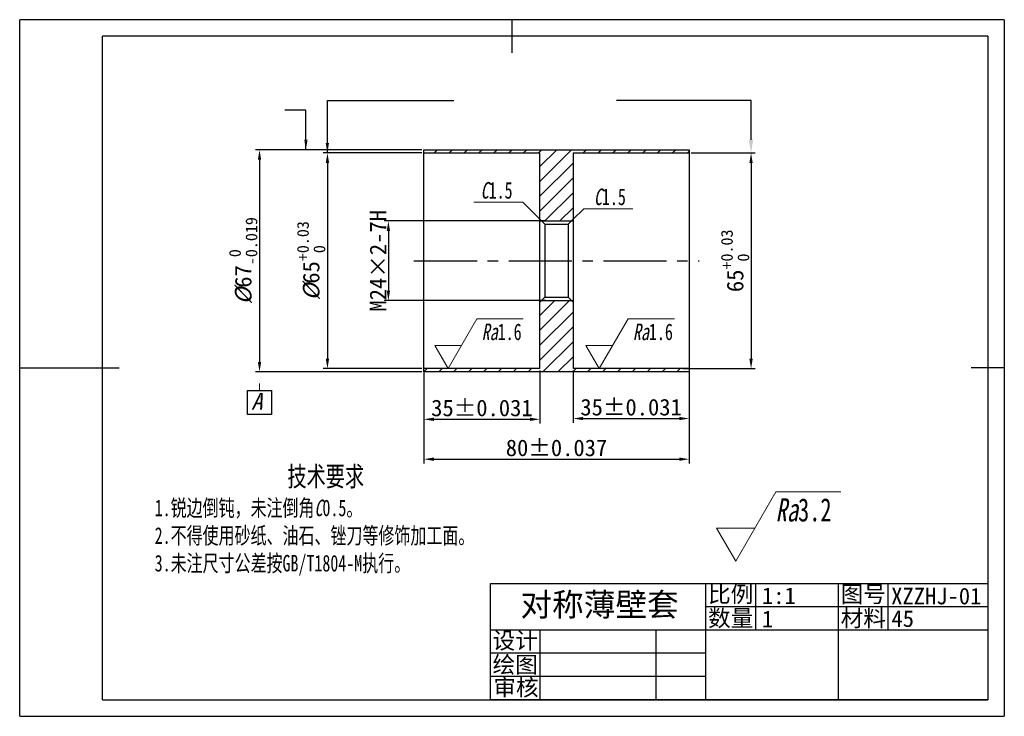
# Model space of a CAD drawing. Header units: millimetres. Extents: x -20 to 277, y -8 to 202.
import ezdxf
from ezdxf import colors
from ezdxf.entities.mleader import LeaderData, LeaderLine
from ezdxf.math import Vec2, Vec3

# ---------------------------------------------------------------- set-up
doc = ezdxf.new("R2010")
doc.units = ezdxf.units.MM
doc.linetypes.add('CENTER2', pattern=[28.575, 19.05, -3.175, 3.175, -3.175])
doc.layers.add('1轮廓实线层', color=7, linetype='Continuous', lineweight=30)
for name, color, linetype in [('2细线层', 7, 'Continuous'), ('3中心线层', 7, 'CENTER2'), ('5剖面线层', 7, 'Continuous'), ('6文字层', 7, 'Continuous'), ('7标注层', 7, 'Continuous'), ('8符号标注层', 7, 'Continuous'), ('ST尺寸', 7, 'Continuous')]:
    doc.layers.add(name, color=color, linetype=linetype)
doc.layers.add('图框', color=7, linetype='Continuous', lineweight=30, plot=False)
doc.layers.add('实体层', color=7, linetype='Continuous', lineweight=30, plot=False)
doc.layers.add('细实线层', color=7, linetype='Continuous', plot=False)
doc.styles.add('HZ', font='gbeitc.shx', dxfattribs={"height": 5})
doc.styles.add('PC_TEXTSTYLE', font='simfang.ttf', dxfattribs={"width": 0.707})
doc.styles.add('PC_TEXTSTYLE5', font='simfang.ttf', dxfattribs={"width": 0.707})
doc.styles.get("Standard").update_dxf_attribs({"font": 'simfang.ttf'})
doc.styles.add('样式 1', font='仿宋_GB2312.ttf', dxfattribs={"height": 3.5})
doc.styles.add('样式 2', font='仿宋_GB2312.ttf', dxfattribs={"height": 7})
doc.dimstyles.new('ISO-25', dxfattribs={"dimtxt": 5, "dimasz": 3, "dimexe": 1.25, "dimexo": 0.625, "dimtad": 1, "dimtxsty": 'Standard', "dimcen": 2.5, "dimadec": 0, "dimazin": 0, "dimtfac": 1, "dimtmove": 0, "dimatfit": 3, "dimfxl": 1, "dimarcsym": 0})

# ---------------------------------------------------------------- blocks, each defined once
blk = doc.blocks.new('*D3')
at = {"layer": '7标注层', "color": 0, "lineweight": -2, "transparency": 16777216}
for p, q in [((101.75, 162.99), (51.55, 162.99)), ((52.8, 159.99), (52.8, 98.99)), ((101.75, 95.99), (51.55, 95.99))]:
    blk.add_line(p, q, dxfattribs=at)
at = {"layer": '7标注层', "color": 0, "transparency": 16777216}
for points in [[(52.3, 159.99), (53.3, 159.99), (52.8, 162.99)], [(52.3, 98.99), (53.3, 98.99), (52.8, 95.99)]]:
    blk.add_solid(points, dxfattribs=at)
at = {"layer": 'Defpoints', "color": 0, "transparency": 16777216}
for p in [(102.38, 162.99), (52.8, 95.99), (102.38, 95.99)]:
    blk.add_point(p, dxfattribs=at)
at = {"layer": '7标注层', "color": 0, "transparency": 16777216, "insert": (47.87, 129.49), "char_height": 5, "attachment_point": 5, "rotation": 90}
blk.add_mtext('{\\A1;{\\ffangsong|b0|i1|c134|p49;%%c}{67}{}{\\H0.71x;\\C7;\\S 0^ -0.019;}}', dxfattribs=at)
blk = doc.blocks.new('*D5')
at = {"layer": '7标注层', "color": 0, "lineweight": -2, "transparency": 16777216}
for p, q in [((101.75, 161.99), (72.04, 161.99)), ((73.29, 158.99), (73.29, 99.99)), ((101.75, 96.99), (72.04, 96.99))]:
    blk.add_line(p, q, dxfattribs=at)
at = {"layer": '7标注层', "color": 0, "transparency": 16777216}
for points in [[(72.79, 158.99), (73.79, 158.99), (73.29, 161.99)], [(72.79, 99.99), (73.79, 99.99), (73.29, 96.99)]]:
    blk.add_solid(points, dxfattribs=at)
at = {"layer": 'Defpoints', "color": 0, "transparency": 16777216}
for p in [(102.38, 161.99), (73.29, 96.99), (102.38, 96.99)]:
    blk.add_point(p, dxfattribs=at)
at = {"layer": '7标注层', "color": 0, "transparency": 16777216, "insert": (68.37, 129.49), "char_height": 5, "attachment_point": 5, "rotation": 90}
blk.add_mtext('{\\A1;{\\ffangsong|b0|i1|c134|p49;%%c}{65}{}{\\H0.71x;\\C7;\\S+0.03^  0;}}', dxfattribs=at)
blk = doc.blocks.new('*D6')
at = {"layer": '7标注层', "color": 0, "lineweight": -2, "transparency": 16777216}
for p, q in [((183, 161.99), (202.31, 161.99)), ((201.06, 158.99), (201.06, 99.99)), ((180.5, 96.99), (202.31, 96.99))]:
    blk.add_line(p, q, dxfattribs=at)
at = {"layer": '7标注层', "color": 0, "transparency": 16777216}
for points in [[(200.56, 158.99), (201.56, 158.99), (201.06, 161.99)], [(200.56, 99.99), (201.56, 99.99), (201.06, 96.99)]]:
    blk.add_solid(points, dxfattribs=at)
at = {"layer": 'Defpoints', "color": 0, "transparency": 16777216}
for p in [(182.38, 161.99), (179.88, 96.99), (201.06, 96.99)]:
    blk.add_point(p, dxfattribs=at)
at = {"layer": '7标注层', "color": 0, "transparency": 16777216, "insert": (196.25, 129.49), "char_height": 5, "attachment_point": 5, "rotation": 90}
blk.add_mtext('{\\A1;65{}{\\H0.71x;\\C7;\\S+0.03^  0;}}', dxfattribs=at)
blk = doc.blocks.new('*D7')
at = {"layer": '7标注层', "color": 0, "lineweight": -2, "transparency": 16777216}
for p, q in [((102.38, 95.37), (102.38, 80.46)), ((137.38, 96.37), (137.38, 80.46)), ((105.38, 81.71), (134.38, 81.71))]:
    blk.add_line(p, q, dxfattribs=at)
at = {"layer": '7标注层', "color": 0, "transparency": 16777216}
for points in [[(105.38, 82.21), (105.38, 81.21), (102.38, 81.71)], [(134.38, 82.21), (134.38, 81.21), (137.38, 81.71)]]:
    blk.add_solid(points, dxfattribs=at)
at = {"layer": 'Defpoints', "color": 0, "transparency": 16777216}
for p in [(102.38, 95.99), (137.38, 96.99), (137.38, 81.71)]:
    blk.add_point(p, dxfattribs=at)
at = {"layer": '7标注层', "color": 0, "transparency": 16777216, "insert": (119.88, 85.1), "char_height": 5, "attachment_point": 5}
blk.add_mtext('{\\A1;35{}{\\C7;%%p0.031}}', dxfattribs=at)
blk = doc.blocks.new('*D8')
at = {"layer": '7标注层', "color": 0, "lineweight": -2, "transparency": 16777216}
for p, q in [((147.38, 96.37), (147.38, 80.69)), ((182.38, 96.37), (182.38, 80.69)), ((150.38, 81.94), (179.38, 81.94))]:
    blk.add_line(p, q, dxfattribs=at)
at = {"layer": '7标注层', "color": 0, "transparency": 16777216}
for points in [[(150.38, 82.44), (150.38, 81.44), (147.38, 81.94)], [(179.38, 82.44), (179.38, 81.44), (182.38, 81.94)]]:
    blk.add_solid(points, dxfattribs=at)
at = {"layer": 'Defpoints', "color": 0, "transparency": 16777216}
for p in [(147.38, 96.99), (182.38, 96.99), (182.38, 81.94)]:
    blk.add_point(p, dxfattribs=at)
at = {"layer": '7标注层', "color": 0, "transparency": 16777216, "insert": (164.88, 85.33), "char_height": 5, "attachment_point": 5}
blk.add_mtext('{\\A1;35{}{\\C7;%%p0.031}}', dxfattribs=at)
blk = doc.blocks.new('*D9')
at = {"layer": '7标注层', "color": 0, "lineweight": -2, "transparency": 16777216}
for p, q in [((102.38, 96.37), (102.38, 68.43)), ((182.38, 96.37), (182.38, 68.43)), ((105.38, 69.68), (179.38, 69.68))]:
    blk.add_line(p, q, dxfattribs=at)
at = {"layer": '7标注层', "color": 0, "transparency": 16777216}
for points in [[(105.38, 70.18), (105.38, 69.18), (102.38, 69.68)], [(179.38, 70.18), (179.38, 69.18), (182.38, 69.68)]]:
    blk.add_solid(points, dxfattribs=at)
at = {"layer": 'Defpoints', "color": 0, "transparency": 16777216}
for p in [(102.38, 96.99), (182.38, 96.99), (182.38, 69.68)]:
    blk.add_point(p, dxfattribs=at)
at = {"layer": '7标注层', "color": 0, "transparency": 16777216, "insert": (142.38, 73.07), "char_height": 5, "attachment_point": 5}
blk.add_mtext('80{}{\\C7;%%p0.037}}', dxfattribs=at)
blk = doc.blocks.new('*D10')
at = {"layer": '7标注层', "color": 0, "lineweight": -2, "transparency": 16777216}
for p, q in [((139.17, 141.49), (90.42, 141.49)), ((91.67, 138.49), (91.67, 120.49)), ((139.17, 117.49), (90.42, 117.49))]:
    blk.add_line(p, q, dxfattribs=at)
at = {"layer": '7标注层', "color": 0, "transparency": 16777216}
for points in [[(91.17, 138.49), (92.17, 138.49), (91.67, 141.49)], [(91.17, 120.49), (92.17, 120.49), (91.67, 117.49)]]:
    blk.add_solid(points, dxfattribs=at)
at = {"layer": 'Defpoints', "color": 0, "transparency": 16777216}
for p in [(139.8, 141.49), (91.67, 117.49), (139.8, 117.49)]:
    blk.add_point(p, dxfattribs=at)
at = {"layer": '7标注层', "color": 0, "transparency": 16777216, "insert": (88.52, 129.49), "char_height": 5, "attachment_point": 5, "rotation": 90}
blk.add_mtext('M24×2-7H', dxfattribs=at)

msp = doc.modelspace()

# ---------------------------------------------------------------- hatches: boundary and pattern name
at = {"layer": '5剖面线层'}
h = msp.add_hatch(dxfattribs=at)
h.set_pattern_fill('ANSI31', color=256)
h.set_pattern_definition([(45, (102.379, 95.9932), (-2.24506, 2.24506), [])])
h.paths.add_polyline_path([(102.379, 95.993), (102.379, 96.993), (137.379, 96.993), (137.379, 116.993), (137.879, 117.493), (146.879, 117.493), (147.379, 116.993), (147.379, 96.993), (182.379, 96.993), (182.379, 95.993)])
h.paths.add_polyline_path([(102.379, 161.993), (102.379, 162.993), (182.379, 162.993), (182.379, 161.993), (147.379, 161.993), (147.379, 141.993), (146.879, 141.493), (137.879, 141.493), (137.379, 141.993), (137.379, 161.993)])

# ---------------------------------------------------------------- linework, layer by layer
at = {"layer": '1轮廓实线层'}
for p, q in [((128.955, 202.174), (128.955, 192.174)), ((5.455, -2.826), (5.455, 197.174)), ((272.455, 197.174), (5.455, 197.174)), ((272.455, 197.174), (272.455, -2.826)), ((102.379, 162.993), (182.379, 162.993)), ((102.379, 95.993), (102.379, 162.993)), ((102.379, 161.993), (137.379, 161.993)), ((137.379, 96.993), (137.379, 161.993)), ((147.379, 161.993), (147.379, 96.993)), ((147.379, 161.993), (182.379, 161.993)), ((182.379, 162.993), (182.379, 95.993)), ((138.879, 140.493), (137.379, 141.993)), ((138.879, 140.493), (145.879, 140.493)), ((138.879, 140.493), (138.879, 118.493)), ((145.879, 140.493), (147.379, 141.993)), ((145.879, 140.493), (145.879, 118.493)), ((138.879, 118.493), (137.379, 116.993)), ((138.879, 118.493), (145.879, 118.493)), ((145.879, 118.493), (147.379, 116.993)), ((-19.545, 97.174), (10.455, 97.174)), ((137.379, 96.993), (102.379, 96.993)), ((182.379, 95.993), (102.379, 95.993)), ((182.379, 96.993), (147.379, 96.993)), ((277.455, 97.174), (267.455, 97.174)), ((5.455, -2.826), (272.455, -2.826))]:
    msp.add_line(p, q, dxfattribs=at)
at = {"layer": '2细线层'}
for p, q in [((-19.545, -7.826), (-19.545, 202.174)), ((277.455, 202.174), (-19.545, 202.174)), ((277.455, 202.174), (277.455, -7.826)), ((137.379, 141.493), (147.379, 141.493)), ((137.379, 117.493), (147.379, 117.493)), ((-19.545, -7.826), (277.455, -7.826))]:
    msp.add_line(p, q, dxfattribs=at)
at = {"layer": '3中心线层'}
msp.add_line((99.379, 129.493), (185.379, 129.493), dxfattribs=at)
at = {"layer": '7标注层', "color": 7, "lineweight": 0}
for p, q in [((117.413, 147.159), (132.213, 147.159)), ((137.379, 141.993), (132.213, 147.159)), ((147.379, 141.993), (150.591, 145.205)), ((165.392, 145.205), (150.591, 145.205))]:
    msp.add_line(p, q, dxfattribs=at)
at = {"layer": '7标注层'}
msp.add_lwpolyline([(49.198, 90.363), (56.398, 90.363), (56.398, 83.163), (49.198, 83.163)], close=True, dxfattribs=at)
at = {"layer": '8符号标注层', "color": 7, "lineweight": 0}
for p, q in [((109.674, 96.993), (118.335, 111.993)), ((118.335, 111.993), (132.338, 111.993)), ((155.297, 96.993), (163.957, 111.993)), ((163.957, 111.993), (177.961, 111.993)), ((105.633, 103.993), (109.674, 96.993)), ((105.633, 103.993), (113.716, 103.993)), ((151.256, 103.993), (155.297, 96.993)), ((151.256, 103.993), (159.338, 103.993)), ((52.798, 92.493), (52.798, 90.363)), ((196.457, 38.891), (208.582, 59.891)), ((208.582, 59.891), (228.187, 59.891)), ((190.684, 48.891), (196.457, 38.891)), ((190.684, 48.891), (202.231, 48.891))]:
    msp.add_line(p, q, dxfattribs=at)
at = {"layer": '8符号标注层', "color": 7}
msp.add_solid([(50.778, 95.993), (52.798, 92.493), (54.819, 95.993), (50.778, 95.993)], dxfattribs=at)
at = {"layer": '实体层'}
for p, q in [((122.455, -2.826), (122.455, 32.174)), ((122.455, 32.174), (272.455, 32.174)), ((272.455, 32.174), (272.455, -2.826)), ((272.455, -2.826), (122.455, -2.826))]:
    msp.add_line(p, q, dxfattribs=at)
at = {"layer": '细实线层'}
for p, q in [((187.455, -2.826), (187.455, 32.174)), ((202.455, 18.174), (202.455, 32.174)), ((227.455, -2.826), (227.455, 32.174)), ((242.455, 18.174), (242.455, 32.174)), ((272.455, 25.174), (187.455, 25.174)), ((272.455, 18.174), (122.455, 18.174)), ((137.455, -2.826), (137.455, 18.174)), ((172.455, -2.826), (172.455, 18.174)), ((187.455, 11.174), (122.455, 11.174)), ((187.455, 4.174), (122.455, 4.174))]:
    msp.add_line(p, q, dxfattribs=at)

# ---------------------------------------------------------------- texts
at = {"layer": '6文字层', "insert": (21.172, 67.502), "char_height": 8, "attachment_point": 1, "style": 'PC_TEXTSTYLE5'}
msp.add_mtext_dynamic_manual_height_columns('\\pxqc;{\\H0.75x;技术要求\\P\\pq*;\\H0.83333x;1.锐边倒钝，未注倒角\\fFangSong|b0|i1|c134|p49;C\\fFangSong|b0|i0|c134|p49;0.5。\\P2.不得使用砂纸、油石、锉刀等修饰加工面。\\P3.未注尺寸公差按GB/T1804-M执行。}', width=103.21858, gutter_width=12.5, heights=[0], dxfattribs=at)
at = {"layer": '7标注层', "color": 7, "char_height": 5, "attachment_point": 8, "style": 'PC_TEXTSTYLE'}
for insert in [(124.313, 148.159), (158.491, 146.205)]:
    msp.add_mtext('{\\fFangSong|b0|i1|c134|p49;C}1.5', dxfattribs=dict(at, insert=insert))
at = {"layer": '8符号标注层', "color": 7, "style": 'PC_TEXTSTYLE'}
for s, insert, char_height, attachment_point in [('{\\fFangSong|b0|i1|c134|p49;Ra}1.6', (119.835, 105.493), 5, 7), ('{\\fFangSong|b0|i1|c134|p49;Ra}1.6', (165.457, 105.493), 5, 7), ('{\\fFangSong|b0|i1|c134|p49;\\W1;A}', (52.019, 87.157), 5, 5), ('{\\fFangSong|b0|i1|c134|p49;Ra}3.2', (208.511, 50.791), 7, 7)]:
    msp.add_mtext(s, dxfattribs=dict(at, insert=insert, char_height=char_height, attachment_point=attachment_point))
at = {"layer": 'ST尺寸', "char_height": 5, "attachment_point": 1, "style": 'HZ'}
for s, insert in [('{\\fFangSong_GB2312|b0|i0|c134|p49;1:1}', (204.352, 31.025)), ('{\\fFangSong_GB2312|b0|i0|c134|p49;XZZHJ-01}', (243.332, 30.927)), ('{\\fFangSong_GB2312|b0|i0|c134|p49;1}', (204.352, 24.025)), ('{\\fFangSong_GB2312|b0|i0|c134|p49;45}', (243.411, 24.118))]:
    msp.add_mtext_dynamic_manual_height_columns(s, width=25, gutter_width=25, heights=[0], dxfattribs=dict(at, insert=insert))
at = {"layer": '图框', "attachment_point": 5}
for s, insert, char_height, width, style in [('{\\fChangFangSong|b0|i0|c134|p49;对称薄壁套}', (155.372, 25.465), 7, 90, '样式 2'), ('比例', (194.923, 28.739), 5, 22.67104, '样式 1'), ('图号', (234.923, 28.739), 5, 22.67104, '样式 1'), ('数量', (194.915, 21.479), 5, 22.67104, '样式 1'), ('材料', (234.915, 21.479), 5, 22.67104, '样式 1'), ('设计', (129.923, 14.739), 5, 22.67104, '样式 1'), ('绘图', (129.915, 7.479), 5, 22.67104, '样式 1'), ('审核', (130.165, 0.612), 5, 22.67104, '样式 1')]:
    msp.add_mtext(s, dxfattribs=dict(at, insert=insert, char_height=char_height, width=width, style=style))

# ---------------------------------------------------------------- dimensions: what is measured, and where the dimension line sits
at = {"layer": '7标注层'}
for base, p1, p2, text, override, picture, middle in [((52.798, 95.993), (102.379, 162.993), (102.379, 95.993), '{\\A1;{\\ffangsong|b0|i1|c134|p49;%%c}{<>}{}{\\H0.71x;\\C7;\\S 0^ -0.019;}}', {"dimpost": '<>', "dimtm": 0.019, "dimtdec": 3, "dimtvp": 0.1}, '*D3', (52.798, 129.493)), ((73.291, 96.993), (102.379, 161.993), (102.379, 96.993), '{\\A1;{\\ffangsong|b0|i1|c134|p49;%%c}{<>}{}{\\H0.71x;\\C7;\\S+0.03^  0;}}', {"dimgap": 0.625, "dimtad": 1, "dimjust": 0, "dimdec": 2, "dimlfac": 1, "dimpost": '<>', "dimtxsty": 'Standard', "dimse1": 0, "dimse2": 0, "dimsd1": 0, "dimsd2": 0, "dimtol": 0, "dimlim": 0, "dimtp": 0.03, "dimtm": 0, "dimtdec": 2, "dimtofl": 1, "dimtvp": 0.1}, '*D5', (73.291, 129.493)), ((91.674, 117.493), (139.795, 141.493), (139.795, 117.493), 'M<>×2-7H', {"dimtxsty": 'Standard'}, '*D10', (91.674, 129.493))]:
    dim = msp.add_linear_dim(base=base, p1=p1, p2=p2, angle=90, text=text, dimstyle='ISO-25', override=override, dxfattribs=at)
    dim.commit()
    dim.dimension.update_dxf_attribs({"geometry": picture, "text_midpoint": middle, "dimtype": 160})
dim = msp.add_linear_dim(base=(201.06, 96.993), p1=(182.379, 161.993), p2=(179.878, 96.993), angle=90, text='{\\A1;<>{}{\\H0.71x;\\C7;\\S+0.03^  0;}}', dimstyle='ISO-25', override={"dimgap": 0.625, "dimtad": 1, "dimjust": 0, "dimdec": 2, "dimlfac": 1, "dimpost": '<>', "dimse1": 0, "dimse2": 0, "dimsd1": 0, "dimsd2": 0, "dimtol": 0, "dimlim": 0, "dimtp": 0.03, "dimtm": 0, "dimtdec": 2, "dimtofl": 1, "dimtvp": 0.1}, dxfattribs=at)
dim.commit()
dim.dimension.update_dxf_attribs({"geometry": '*D6', "text_midpoint": (196.255, 129.493)})
for base, p1, p2, text, override, picture, middle in [((137.379, 81.713), (102.379, 95.993), (137.379, 96.993), '{\\A1;<>{}{\\C7;%%p0.031}}', {"dimpost": '<>', "dimtp": 0.031, "dimtm": 0.031, "dimtdec": 3, "dimtvp": 0.1}, '*D7', (119.879, 81.713)), ((182.379, 69.685), (102.379, 96.993), (182.379, 96.993), '<>{}{\\C7;%%p0.037}}', {"dimpost": '<>', "dimtp": 0.037, "dimtm": 0.037, "dimtdec": 3, "dimtvp": 0.1}, '*D9', (142.379, 69.685))]:
    dim = msp.add_linear_dim(base=base, p1=p1, p2=p2, text=text, dimstyle='ISO-25', override=override, dxfattribs=at)
    dim.commit()
    dim.dimension.update_dxf_attribs({"geometry": picture, "text_midpoint": middle, "dimtype": 160})
dim = msp.add_linear_dim(base=(182.379, 81.944), p1=(147.379, 96.993), p2=(182.379, 96.993), text='{\\A1;<>{}{\\C7;%%p0.031}}', dimstyle='ISO-25', override={"dimpost": '<>', "dimtp": 0.031, "dimtm": 0.031, "dimtdec": 3, "dimtvp": 0.1}, dxfattribs=at)
dim.commit()
dim.dimension.update_dxf_attribs({"geometry": '*D8', "text_midpoint": (164.879, 85.326)})

# ---------------------------------------------------------------- leaders
for points in [[(73.266, 161.993), (73.266, 177.818), (111.401, 177.818)], [(66.787, 162.993), (66.787, 174.902), (60.43, 174.902)]]:
    msp.add_leader(points, dimstyle='ISO-25', override={"dimgap": 0.625, "dimtad": 0}, dxfattribs=at)
ml = msp.add_multileader_mtext('Standard', dxfattribs=at)
ml.set_content('', color=256)
ml.set_leader_properties()
ml.build(insert=Vec2(0, 0))
ctx = ml.context
ctx.base_point, ctx.plane_origin = Vec3(182.399, 177.781), Vec3(201.06, 161.993)
ctx.text_align_type = 2
notes = []
notes.append((ctx, [(0, (1, 1, 0), (201.06, 177.781), (-1, 0), 40.544, [(0, [(201.06, 161.993)], 256, [])])]))
ctx.mtext.insert, ctx.mtext.alignment, ctx.mtext.flow_direction = Vec3(184.399, 179.781), 3, 5
for ctx, leaders in notes:
    for number, flags, end, landing, length, lines in leaders:
        leader = LeaderData()
        leader.index, (leader.has_last_leader_line, leader.has_dogleg_vector, leader.attachment_direction) = number, flags
        leader.last_leader_point, leader.dogleg_vector, leader.dogleg_length = Vec3(end), Vec3(landing), length
        for number, points, colour, breaks in lines:
            line = LeaderLine()
            line.index, line.vertices, line.color, line.breaks = number, Vec3.list(points), colors.encode_raw_color(colour), breaks
            leader.lines.append(line)
        ctx.leaders.append(leader)

doc.saveas('drawing.dxf')
